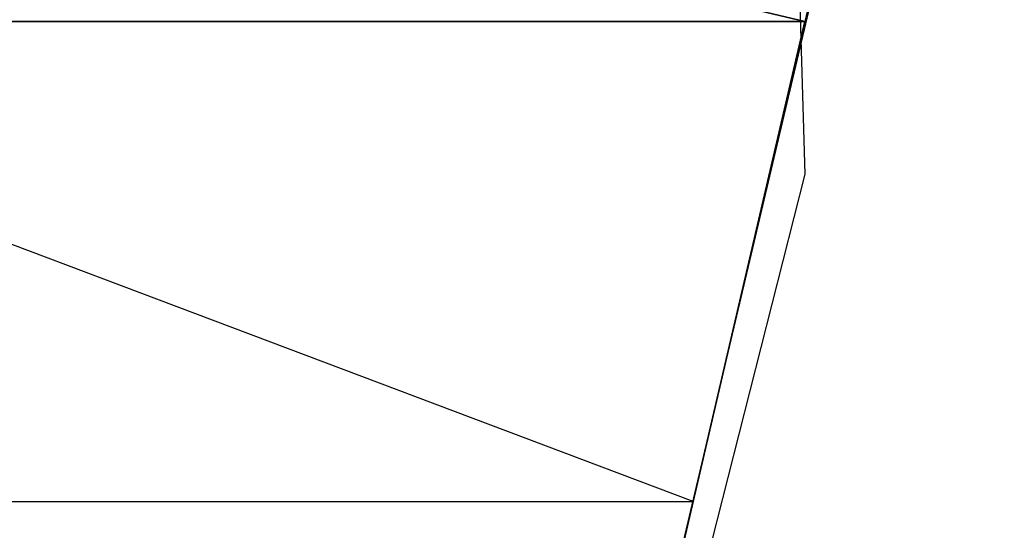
# Model space of a CAD drawing. Header units: feet. Extents: x -79 to 198, y -22 to 181.
# Tile 94 of 256: x 116.94 to 120.58, y 39.01 to 40.89. Entities that reach past the tile are written whole.
import ezdxf

# ---------------------------------------------------------------- set-up
doc = ezdxf.new("R2010")
doc.units = ezdxf.units.FT
for name, color, linetype in [('A-AREA-UNIDAD', 30, 'CONTINUOUS'), ('A-LINEA', 7, 'CONTINUOUS'), ('A-MURO-CONCRETO', 8, 'CONTINUOUS')]:
    doc.layers.add(name, color=color, linetype=linetype)

msp = doc.modelspace()

# ---------------------------------------------------------------- linework, layer by layer
at = {"layer": 'A-AREA-UNIDAD'}
msp.add_lwpolyline([(98.32, 43.8756), (114.24, 40.1956), (114.72, 42.2044), (115.68, 42.2044), (118.96, 41.4044), (119.808, 41.4044), (119.84, 40.32), (119.392, 38.56), (124.96, 37.28), (125.072, 37.0489), (126.592, 39.3956), (128.032, 42.3289), (129.088, 45.1733), (129.84, 48.2133), (130.32, 51.9644), (130.32, 55.6089), (130.048, 58.2044), (129.12, 62.88), (128.88, 65.8489), (128.992, 69.2444), (129.6, 72.8889)], dxfattribs=at)
at = {"layer": 'A-LINEA'}
for points in [[(119.2267, 38.2711), (123.76, 57.4311), (117, 59.0311), (117.1467, 59.6844), (114.56, 60.2978), (115.0667, 62.4444), (118.2, 75.6978), (129.9467, 72.9244)], [(117, 59.0311), (123.76, 57.4311), (119.84, 40.8844)], [(114.3067, 39.1111), (119.16, 37.9644), (119.84, 40.8844), (115, 42.0311), (114.3067, 39.1111)]]:
    msp.add_lwpolyline(points, dxfattribs=at)
at = {"layer": 'A-MURO-CONCRETO'}
for points in [[(115, 42.0311), (119.84, 40.8844), (114.72, 40.8844), (115, 42.0311), (115, 42.0311)], [(114.72, 40.8844), (114.3067, 39.1111), (119.4267, 39.1111), (114.72, 40.8844)], [(114.72, 40.8844), (119.84, 40.8844), (119.4267, 39.1111), (114.72, 40.8844), (114.72, 40.8844)], [(114.3067, 39.1111), (119.4267, 39.1111), (119.16, 37.9644), (114.3067, 39.1111), (114.3067, 39.1111)]]:
    msp.add_lwpolyline(points, dxfattribs=at)

doc.saveas('drawing.dxf')
